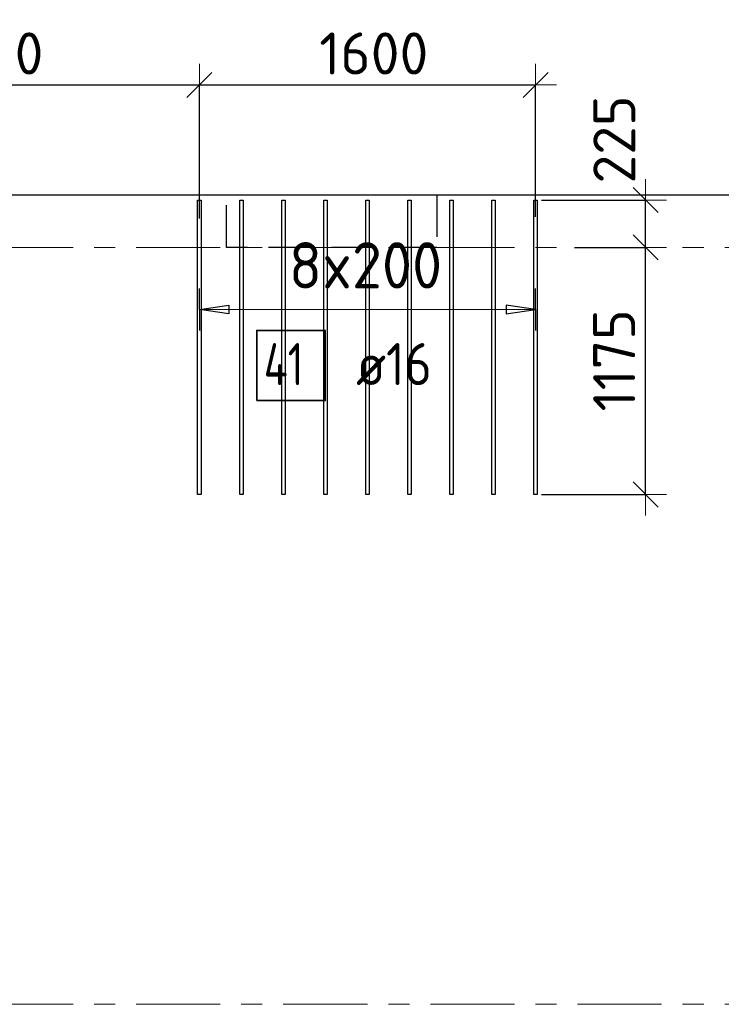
# Model space of a CAD drawing. Header units: metres. Extents: x -38 to 107, y -15 to 21.
# Tile 20 of 89: x 14.32 to 17.65, y 12.8 to 17.48. Entities that reach past the tile are written whole.
import ezdxf

# ---------------------------------------------------------------- set-up
doc = ezdxf.new("R2010")
doc.units = ezdxf.units.M
doc.header["$PDMODE"] = 65
for name, pattern in [('______11', [0.5, 0.4, -0.05, 0, -0.05]), ('______2', [0.27, 0.2, -0.07]), ('______5', [1.1, 0.8, -0.1, 0.1, -0.1])]:
    doc.linetypes.add(name, pattern=pattern)
for name, color, linetype, lineweight in [('XR$2$Осевая линия (1)', 7, '______5', 13), ('XR$2$Размерная линия (1)', 7, 'Continuous', 13), ('XR$3$Перекрытие (1)', 7, 'Continuous', 35), ('XR$3$Размерная линия (1)', 7, 'Continuous', 13)]:
    doc.layers.add(name, color=color, linetype=linetype, lineweight=lineweight)
doc.layers.add('XR$3$Арм.стержн.Доп. Арм. верхн.зоны У', color=7, linetype='Continuous', lineweight=35, true_color=0x739641)
doc.layers.add('XR$5$Стена_ бетон несущ.', color=7, linetype='Continuous', lineweight=70, true_color=0xb4b496)
doc.styles.add('ISOCPEUR', font='txt')
doc.dimstyles.new('DIMSTYLE_3', dxfattribs={"dimtxt": 0.2, "dimasz": 0.2, "dimexe": 0, "dimexo": 0, "dimgap": 0.1, "dimtad": 2, "dimdec": 0, "dimlfac": 1000, "dimrnd": 5, "dimzin": 12, "dimdsep": 46, "dimtxsty": 'ISOCPEUR', "dimblk1": 'ALL_ML_STRICH', "dimblk2": 'ALL_ML_STRICH', "dimsah": 1, "dimcen": 0, "dimclrd": 7, "dimclre": 256, "dimclrt": 7, "dimadec": 0, "dimazin": 0, "dimtfac": 1, "dimtdec": 0, "dimtix": 1, "dimtmove": 2, "dimatfit": 3, "dimfxl": 0, "dimtzin": 0, "dimlwd": 0, "dimlwe": -3, "dimarcsym": 0})
doc.dimstyles.new('DIMSTYLE_6', dxfattribs={"dimtxt": 0.2, "dimasz": 0.2, "dimexe": 0, "dimexo": 0, "dimgap": 0.1, "dimtad": 2, "dimdec": 0, "dimlfac": 1000, "dimrnd": 5, "dimzin": 12, "dimdsep": 46, "dimtxsty": 'ISOCPEUR', "dimblk1": 'ALL_ML_STRICH', "dimblk2": 'ALL_ML_STRICH', "dimsah": 1, "dimcen": 0, "dimclrd": 7, "dimclre": 256, "dimclrt": 7, "dimadec": 0, "dimazin": 0, "dimtfac": 1, "dimtdec": 0, "dimtix": 1, "dimtmove": 2, "dimatfit": 3, "dimfxl": 0, "dimtvp": 1.2, "dimtzin": 0, "dimlwd": 0, "dimlwe": -3, "dimarcsym": 0})

# ---------------------------------------------------------------- blocks, each defined once
blk = doc.blocks.new('ALL_ML_STRICH')
at = {"color": 0, "linetype": 'ByBlock', "lineweight": -2}
for p, q in [((0, -0.5), (0, 0.5)), ((-0.3, -0.3), (0.3, 0.3)), ((-1, 0), (0.5, 0))]:
    blk.add_line(p, q, dxfattribs=at)
blk = doc.blocks.new('*D11')
at = {"layer": 'DEFPOINTS', "color": 7, "linetype": 'Continuous', "lineweight": 13, "transparency": 33554687}
for p in [(0.5, 19.5574), (0.5, 19.3768), (61.6, 17.1197)]:
    blk.add_point(p, dxfattribs=at)
at = {"layer": 'XR$2$Размерная линия (1)', "color": 9, "linetype": 'Continuous', "lineweight": -2, "true_color": 0xc7c7c7, "transparency": 33554687}
for p, q in [((0.5, 19.3568), (0.5, 19.5574)), ((61.6, 17.1397), (61.6, 19.5574))]:
    blk.add_line(p, q, dxfattribs=at)
at = {"layer": 'XR$2$Размерная линия (1)', "color": 7, "linetype": 'Continuous', "lineweight": -2, "transparency": 33554687}
blk.add_line((0.5, 19.5574), (61.6, 19.5574), dxfattribs=at)
at = {"layer": 'XR$2$Размерная линия (1)', "color": 7, "linetype": 'Continuous', "lineweight": 13, "transparency": 33554687, "xscale": 0.2, "yscale": 0.2, "zscale": 0.2, "rotation": 180}
blk.add_blockref('ALL_ML_STRICH', (0.5, 19.5574), dxfattribs=at)
at = {"layer": 'XR$2$Размерная линия (1)', "color": 7, "linetype": 'Continuous', "lineweight": 13, "transparency": 33554687, "xscale": 0.2, "yscale": 0.2, "zscale": 0.2}
blk.add_blockref('ALL_ML_STRICH', (61.6, 19.5574), dxfattribs=at)
at = {"layer": 'XR$2$Размерная линия (1)', "color": 7, "linetype": 'Continuous', "lineweight": 13, "transparency": 33554687, "insert": (31.1, 19.7074), "char_height": 0.2, "width": 1, "attachment_point": 5, "style": 'ISOCPEUR'}
blk.add_mtext('\\A1;{61100}', dxfattribs=at)
blk = doc.blocks.new('*D91')
at = {"layer": 'DEFPOINTS', "color": 7, "linetype": 'Continuous', "lineweight": 13, "transparency": 33554687}
for p in [(13.1113, 17.1723), (13.1113, 16.4873), (15.1704, 16.5168)]:
    blk.add_point(p, dxfattribs=at)
at = {"layer": 'XR$3$Размерная линия (1)', "color": 9, "linetype": 'Continuous', "lineweight": -2, "true_color": 0xc7c7c7, "transparency": 33554687}
for p, q in [((13.1113, 16.5073), (13.1113, 17.1723)), ((15.1704, 16.5368), (15.1704, 17.1723))]:
    blk.add_line(p, q, dxfattribs=at)
at = {"layer": 'XR$3$Размерная линия (1)', "color": 7, "linetype": 'Continuous', "lineweight": -2, "transparency": 33554687}
blk.add_line((13.1113, 17.1723), (15.1704, 17.1723), dxfattribs=at)
at = {"layer": 'XR$3$Размерная линия (1)', "color": 7, "linetype": 'Continuous', "lineweight": 13, "transparency": 33554687, "xscale": 0.2, "yscale": 0.2, "zscale": 0.2, "rotation": 180}
blk.add_blockref('ALL_ML_STRICH', (13.1113, 17.1723), dxfattribs=at)
at = {"layer": 'XR$3$Размерная линия (1)', "color": 7, "linetype": 'Continuous', "lineweight": 13, "transparency": 33554687, "xscale": 0.2, "yscale": 0.2, "zscale": 0.2}
blk.add_blockref('ALL_ML_STRICH', (15.1704, 17.1723), dxfattribs=at)
at = {"layer": 'XR$3$Размерная линия (1)', "color": 7, "linetype": 'Continuous', "lineweight": 13, "transparency": 33554687, "insert": (14.1508, 17.3223), "char_height": 0.2, "width": 0.8, "attachment_point": 5, "style": 'ISOCPEUR'}
blk.add_mtext('\\A1;{2060}', dxfattribs=at)
blk = doc.blocks.new('*D92')
at = {"layer": 'DEFPOINTS', "color": 7, "linetype": 'Continuous', "lineweight": 13, "transparency": 33554687}
for p in [(15.1704, 17.1723), (15.1704, 16.5168), (16.7704, 16.5249)]:
    blk.add_point(p, dxfattribs=at)
at = {"layer": 'XR$3$Размерная линия (1)', "color": 9, "linetype": 'Continuous', "lineweight": -2, "true_color": 0xc7c7c7, "transparency": 33554687}
for p, q in [((15.1704, 16.5368), (15.1704, 17.1723)), ((16.7704, 16.5449), (16.7704, 17.1723))]:
    blk.add_line(p, q, dxfattribs=at)
at = {"layer": 'XR$3$Размерная линия (1)', "color": 7, "linetype": 'Continuous', "lineweight": -2, "transparency": 33554687}
blk.add_line((15.1704, 17.1723), (16.7704, 17.1723), dxfattribs=at)
at = {"layer": 'XR$3$Размерная линия (1)', "color": 7, "linetype": 'Continuous', "lineweight": 13, "transparency": 33554687, "xscale": 0.2, "yscale": 0.2, "zscale": 0.2, "rotation": 180}
blk.add_blockref('ALL_ML_STRICH', (15.1704, 17.1723), dxfattribs=at)
at = {"layer": 'XR$3$Размерная линия (1)', "color": 7, "linetype": 'Continuous', "lineweight": 13, "transparency": 33554687, "xscale": 0.2, "yscale": 0.2, "zscale": 0.2}
blk.add_blockref('ALL_ML_STRICH', (16.7704, 17.1723), dxfattribs=at)
at = {"layer": 'XR$3$Размерная линия (1)', "color": 7, "linetype": 'Continuous', "lineweight": 13, "transparency": 33554687, "insert": (16.0004, 17.3223), "char_height": 0.2, "width": 0.8, "attachment_point": 5, "style": 'ISOCPEUR'}
blk.add_mtext('\\A1;{1600}', dxfattribs=at)
blk = doc.blocks.new('*D143')
at = {"layer": 'DEFPOINTS', "color": 7, "linetype": 'Continuous', "lineweight": 13, "transparency": 33554687}
for p in [(16.9349, 16.4), (16.7784, 15.2252), (17.2939, 15.2252)]:
    blk.add_point(p, dxfattribs=at)
at = {"layer": 'XR$3$Размерная линия (1)', "color": 9, "linetype": 'Continuous', "lineweight": -2, "true_color": 0xc7c7c7, "transparency": 33554687}
for p, q in [((16.9549, 16.4), (17.2939, 16.4)), ((16.7984, 15.2252), (17.2939, 15.2252))]:
    blk.add_line(p, q, dxfattribs=at)
at = {"layer": 'XR$3$Размерная линия (1)', "color": 7, "linetype": 'Continuous', "lineweight": -2, "transparency": 33554687}
blk.add_line((17.2939, 15.2252), (17.2939, 16.4), dxfattribs=at)
at = {"layer": 'XR$3$Размерная линия (1)', "color": 7, "linetype": 'Continuous', "lineweight": 13, "transparency": 33554687, "xscale": 0.2, "yscale": 0.2, "zscale": 0.2}
for p, rotation in [((17.2939, 16.4), 90), ((17.2939, 15.2252), 270)]:
    blk.add_blockref('ALL_ML_STRICH', p, dxfattribs=dict(at, rotation=rotation))
at = {"layer": 'XR$3$Размерная линия (1)', "color": 7, "linetype": 'Continuous', "lineweight": 13, "transparency": 33554687, "insert": (17.1439, 15.8626), "char_height": 0.2, "width": 0.8, "attachment_point": 5, "rotation": 90, "style": 'ISOCPEUR'}
blk.add_mtext('\\A1;{1175}', dxfattribs=at)
blk = doc.blocks.new('*D144')
at = {"layer": 'DEFPOINTS', "color": 7, "linetype": 'Continuous', "lineweight": 13, "transparency": 33554687}
for p in [(16.7784, 16.6252), (16.9349, 16.4), (17.2939, 16.4)]:
    blk.add_point(p, dxfattribs=at)
at = {"layer": 'XR$3$Размерная линия (1)', "color": 9, "linetype": 'Continuous', "lineweight": -2, "true_color": 0xc7c7c7, "transparency": 33554687}
for p, q in [((16.7984, 16.6252), (17.2939, 16.6252)), ((16.9549, 16.4), (17.2939, 16.4))]:
    blk.add_line(p, q, dxfattribs=at)
at = {"layer": 'XR$3$Размерная линия (1)', "color": 7, "linetype": 'Continuous', "lineweight": -2, "transparency": 33554687}
blk.add_line((17.2939, 16.4), (17.2939, 16.6252), dxfattribs=at)
at = {"layer": 'XR$3$Размерная линия (1)', "color": 7, "linetype": 'Continuous', "lineweight": 13, "transparency": 33554687, "xscale": 0.2, "yscale": 0.2, "zscale": 0.2}
for p, rotation in [((17.2939, 16.6252), 90), ((17.2939, 16.4), 270)]:
    blk.add_blockref('ALL_ML_STRICH', p, dxfattribs=dict(at, rotation=rotation))
at = {"layer": 'XR$3$Размерная линия (1)', "color": 7, "linetype": 'Continuous', "lineweight": 13, "transparency": 33554687, "insert": (17.1449, 16.913), "char_height": 0.2, "width": 0.6, "attachment_point": 5, "rotation": 90, "style": 'ISOCPEUR'}
blk.add_mtext('\\A1;{225}', dxfattribs=at)

msp = doc.modelspace()

# ---------------------------------------------------------------- linework, layer by layer
at = {"layer": 'XR$2$Осевая линия (1)', "color": 253, "linetype": '______11', "lineweight": 13, "true_color": 0xa0a0a0, "transparency": 33554687}
for p, q in [((-2.63, 16.4), (62.6, 16.4)), ((-2.63, 12.8), (62.6, 12.8))]:
    msp.add_line(p, q, dxfattribs=at)
at = {"layer": 'XR$3$Арм.стержн.Доп. Арм. верхн.зоны У', "color": 253, "linetype": 'Continuous', "lineweight": -3, "true_color": 0xa0a0a0, "transparency": 33554687}
for p, q in [((15.1704, 16.1047), (15.1704, 16.2047)), ((16.7704, 16.1047), (16.7704, 16.2047)), ((15.1704, 16.1047), (15.1704, 16.0047)), ((16.7704, 16.1047), (16.7704, 16.0047))]:
    msp.add_line(p, q, dxfattribs=at)
at = {"layer": 'XR$3$Арм.стержн.Доп. Арм. верхн.зоны У', "color": 7, "linetype": 'Continuous', "lineweight": 25, "transparency": 33554687}
for p, q in [((15.1704, 16.1047), (15.3104, 16.1247)), ((15.3104, 16.1247), (15.3104, 16.0847)), ((16.7704, 16.1047), (16.6304, 16.1247)), ((16.6304, 16.1247), (16.6304, 16.0847)), ((15.3104, 16.0847), (15.1704, 16.1047)), ((16.6304, 16.0847), (16.7704, 16.1047))]:
    msp.add_line(p, q, dxfattribs=at)
at = {"layer": 'XR$3$Арм.стержн.Доп. Арм. верхн.зоны У', "color": 7, "linetype": 'Continuous', "lineweight": 13, "transparency": 33554687}
for p, q in [((15.1704, 16.1047), (15.1704, 16.1047)), ((16.7704, 16.1047), (16.7704, 16.1047))]:
    msp.add_line(p, q, dxfattribs=at)
at = {"layer": 'XR$3$Арм.стержн.Доп. Арм. верхн.зоны У', "color": 7, "linetype": 'Continuous', "lineweight": 25, "transparency": 33554687}
for points in [[(15.1784, 16.6252), (15.1784, 15.2252), (15.1624, 15.2252), (15.1624, 16.6252), (15.1784, 16.6252)], [(15.3784, 16.6252), (15.3784, 15.2252), (15.3624, 15.2252), (15.3624, 16.6252), (15.3784, 16.6252)], [(15.5784, 16.6252), (15.5784, 15.2252), (15.5624, 15.2252), (15.5624, 16.6252), (15.5784, 16.6252)], [(15.7784, 16.6252), (15.7784, 15.2252), (15.7624, 15.2252), (15.7624, 16.6252), (15.7784, 16.6252)], [(15.9784, 16.6252), (15.9784, 15.2252), (15.9624, 15.2252), (15.9624, 16.6252), (15.9784, 16.6252)], [(16.1784, 16.6252), (16.1784, 15.2252), (16.1624, 15.2252), (16.1624, 16.6252), (16.1784, 16.6252)], [(16.3784, 16.6252), (16.3784, 15.2252), (16.3624, 15.2252), (16.3624, 16.6252), (16.3784, 16.6252)], [(16.5784, 16.6252), (16.5784, 15.2252), (16.5624, 15.2252), (16.5624, 16.6252), (16.5784, 16.6252)], [(16.7784, 16.6252), (16.7784, 15.2252), (16.7624, 15.2252), (16.7624, 16.6252), (16.7784, 16.6252)]]:
    msp.add_lwpolyline(points, dxfattribs=at)
at = {"layer": 'XR$3$Арм.стержн.Доп. Арм. верхн.зоны У', "color": 7, "linetype": 'Continuous', "lineweight": 13, "transparency": 33554687}
msp.add_lwpolyline([(15.1704, 16.1047), (15.3974, 16.1047), (15.3974, 16.1047), (16.7704, 16.1047)], dxfattribs=at)
at = {"layer": 'XR$3$Арм.стержн.Доп. Арм. верхн.зоны У', "color": 7, "linetype": 'Continuous', "lineweight": 35, "transparency": 33554687}
msp.add_lwpolyline([(15.4432, 15.6715), (15.7698, 15.6715), (15.7698, 16.0049), (15.4432, 16.0049), (15.4432, 15.6715)], dxfattribs=at)
at = {"layer": 'XR$3$Перекрытие (1)', "color": 7, "linetype": 'Continuous', "lineweight": 25, "transparency": 33554687}
msp.add_line((0.25, 16.6502), (19.08, 16.6502), dxfattribs=at)
at = {"layer": 'XR$5$Стена_ бетон несущ.', "color": 253, "linetype": '______2', "lineweight": -3, "true_color": 0xa0a0a0, "transparency": 33554687}
msp.add_lwpolyline([(15.3, 16.65), (16.3, 16.65), (16.3, 16.4), (15.3, 16.4), (15.3, 16.65)], close=True, dxfattribs=at)

# ---------------------------------------------------------------- texts
at = {"layer": 'XR$3$Арм.стержн.Доп. Арм. верхн.зоны У', "color": 7, "linetype": 'Continuous', "lineweight": 13, "transparency": 33554687, "insert": (15.5964, 16.2047), "char_height": 0.22, "width": 0.873359, "attachment_point": 7, "style": 'ISOCPEUR'}
msp.add_mtext('\\W0.95;8x200', dxfattribs=at)
at = {"layer": 'XR$3$Арм.стержн.Доп. Арм. верхн.зоны У', "color": 7, "linetype": 'Continuous', "lineweight": 25, "transparency": 33554687, "char_height": 0.2, "attachment_point": 7, "style": 'ISOCPEUR'}
for s, insert, width in [('\\W0.76;41', (15.4765, 15.7449), 0.336375), ('\\W0.89; ø16 ', (15.8032, 15.7449), 0.749105)]:
    msp.add_mtext(s, dxfattribs=dict(at, insert=insert, width=width))

# ---------------------------------------------------------------- dimensions: what is measured, and where the dimension line sits
at = {"layer": 'XR$2$Размерная линия (1)', "color": 7, "linetype": 'Continuous', "lineweight": 13, "transparency": 33554687}
dim = msp.add_linear_dim(base=(61.6, 19.5574), p1=(0.5, 19.3568), p2=(61.6, 17.1397), dimstyle='DIMSTYLE_3', override={"dimpost": '<>', "dimclrd": 7, "dimclre": 9, "dimclrt": 7, "dimlwd": 0, "dimlwe": 65533}, dxfattribs=at)
dim.commit()
dim.dimension.update_dxf_attribs({"geometry": '*D11', "text_midpoint": (31.1, 19.7074), "dimtype": 160})
at = {"layer": 'XR$3$Размерная линия (1)', "color": 7, "linetype": 'Continuous', "lineweight": 13, "transparency": 33554687}
for base, p1, p2, picture, middle in [((15.1704, 17.1723), (13.1113, 16.5073), (15.1704, 16.5368), '*D91', (14.1508, 17.3223)), ((16.7704, 17.1723), (15.1704, 16.5368), (16.7704, 16.5449), '*D92', (16.0004, 17.3223))]:
    dim = msp.add_linear_dim(base=base, p1=p1, p2=p2, dimstyle='DIMSTYLE_3', override={"dimpost": '<>', "dimclrd": 7, "dimclre": 9, "dimclrt": 7, "dimlwd": 0, "dimlwe": 65533}, dxfattribs=at)
    dim.commit()
    dim.dimension.update_dxf_attribs({"geometry": picture, "text_midpoint": middle, "dimtype": 160})
for base, p1, p2, dimstyle, picture, middle in [((17.2939, 16.6252), (16.9549, 16.4), (16.7984, 16.6252), 'DIMSTYLE_6', '*D144', (17.1449, 16.913)), ((17.2939, 16.4), (16.7984, 15.2252), (16.9549, 16.4), 'DIMSTYLE_3', '*D143', (17.1439, 15.8626))]:
    dim = msp.add_linear_dim(base=base, p1=p1, p2=p2, angle=90, dimstyle=dimstyle, override={"dimpost": '<>', "dimclrd": 7, "dimclre": 9, "dimclrt": 7, "dimlwd": 0, "dimlwe": 65533}, dxfattribs=at)
    dim.commit()
    dim.dimension.update_dxf_attribs({"geometry": picture, "text_midpoint": middle, "dimtype": 160})

doc.saveas('drawing.dxf')
